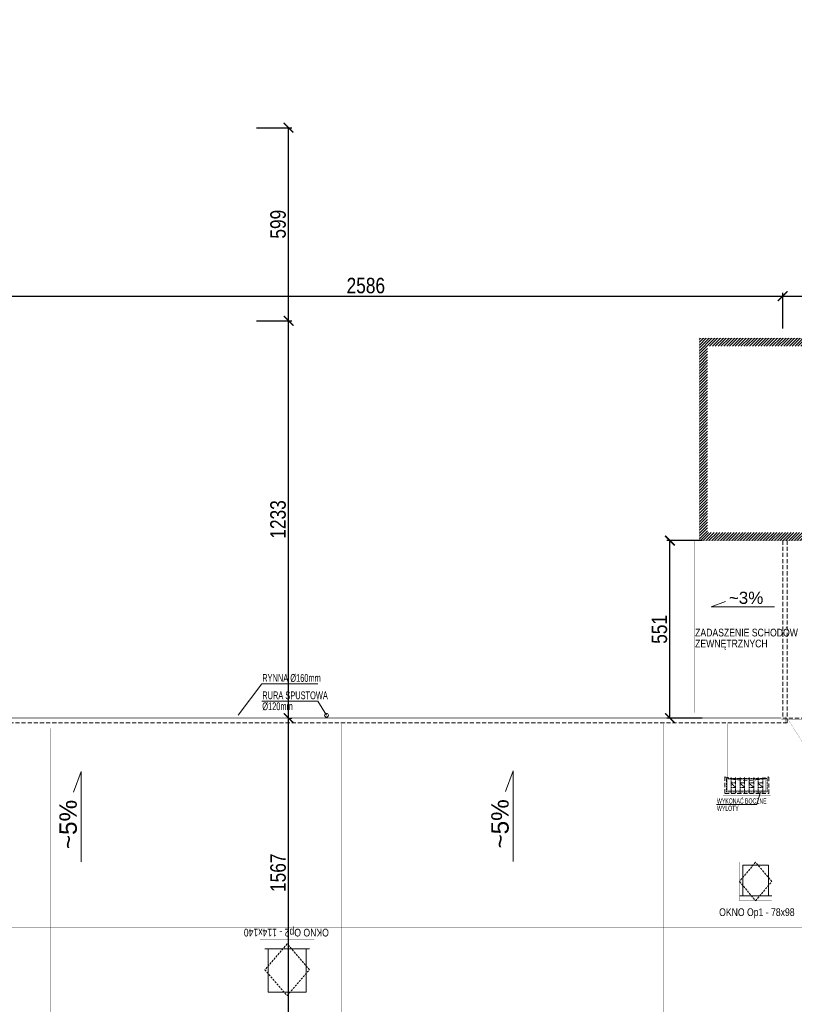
# Model space of a CAD drawing. Header units: millimetres. Extents: x 18880 to 99371, y -5529 to 27899.
# Tile 159 of 161: x 57219 to 59622, y 22984 to 26039. Entities that reach past the tile are written whole.
import ezdxf

# ---------------------------------------------------------------- set-up
doc = ezdxf.new("R2010")
doc.units = ezdxf.units.MM
doc.linetypes.add('DASHED', pattern=[19.05, 12.7, -6.35])
for name, color, linetype, lineweight in [('AA_HATCH', 251, 'Continuous', 0), ('AA_OPIS', 2, 'Continuous', 0), ('AA_WIDOK', 254, 'Continuous', 0), ('AP wymiary', 40, 'Continuous', 0), ('K_SCIANY', 90, 'Continuous', 20)]:
    doc.layers.add(name, color=color, linetype=linetype, lineweight=lineweight)
doc.styles.add('ARIAL', font='arial.ttf')
doc.styles.add('DIM07', font='romans.shx', dxfattribs={"width": 0.7})
doc.styles.add('Dimensions', font='arial.ttf', dxfattribs={"width": 0.8})
doc.dimstyles.new('arch100', dxfattribs={"dimscale": 2, "dimtxt": 24, "dimasz": 15, "dimexe": 5, "dimexo": 20, "dimgap": 4, "dimtad": 1, "dimdec": 1, "dimrnd": 0.5, "dimdsep": 46, "dimtxsty": 'Dimensions', "dimblk": 'ARCHTICK', "dimcen": 2.5, "dimazin": 0, "dimtfac": 1, "dimtdec": 1, "dimtmove": 1, "dimatfit": 3, "dimldrblk": 'NONE', "dimfxl": 50, "dimfxlon": 1, "dimarcsym": 0})

# ---------------------------------------------------------------- blocks, each defined once
blk = doc.blocks.new('Op2')
at = {"layer": 'AA_OPIS', "linetype": 'DASHED', "ltscale": 0.5}
blk.add_lwpolyline([(-160, 69), (-80, 0), (0, 69), (-80, 138), (-160, 69)], dxfattribs=at)
at = {"layer": 'AA_WIDOK', "const_width": 0.3}
blk.add_lwpolyline([(15, -15), (15, 153), (-175, 153), (-175, -15)], close=True, dxfattribs=at)
blk.add_lwpolyline([(0, 0), (0, 138), (-160, 138), (-160, 0), (0, 0)], dxfattribs=at)
at = {"layer": 'AA_WIDOK'}
for points in [[(-150, 128), (-150, 10)], [(-15, 128), (-150, 128)], [(-15, 0), (-15, 138)], [(-150, 10), (-15, 10)]]:
    blk.add_lwpolyline(points, dxfattribs=at)
at = {"layer": 'AA_OPIS', "insert": (23.3, 71.6), "char_height": 24, "width": 450, "attachment_point": 2, "rotation": 90, "style": 'ARIAL'}
blk.add_mtext('{\\W0.8;OKNO Op2 - 114x140}', dxfattribs=at)
blk = doc.blocks.new('Op1')
at = {"layer": 'AA_OPIS', "linetype": 'DASHED', "ltscale": 0.5}
blk.add_lwpolyline([(65, 135), (15, 75), (65, 15), (115, 75), (65, 135)], dxfattribs=at)
at = {"layer": 'AA_WIDOK', "const_width": 0.3}
blk.add_lwpolyline([(0, 0), (130, 0), (130, 150), (0, 150)], close=True, dxfattribs=at)
blk.add_lwpolyline([(15, 15), (115, 15), (115, 135), (15, 135), (15, 15)], dxfattribs=at)
at = {"layer": 'AA_WIDOK'}
for points in [[(105, 125), (25, 125)], [(25, 125), (25, 30)], [(105, 30), (105, 125)], [(15, 30), (115, 30)]]:
    blk.add_lwpolyline(points, dxfattribs=at)
at = {"layer": 'AA_OPIS', "insert": (68.9, -8.3), "char_height": 24, "width": 450, "attachment_point": 2, "style": 'ARIAL'}
blk.add_mtext('{\\W0.8;OKNO Op1 - 78x98}', dxfattribs=at)
blk = doc.blocks.new('_ARCHTICK')
at = {"color": 0, "linetype": 'ByBlock', "ltscale": 0.1, "const_width": 0.15}
blk.add_lwpolyline([(-0.5, -0.5), (0.5, 0.5)], dxfattribs=at)
blk = doc.blocks.new('*D532')
at = {"layer": 'AP wymiary', "color": 0, "lineweight": -2, "transparency": 16777216}
for p, q in [((58053.5, 23871.5), (58063.5, 23871.5)), ((58053.5, 22304.5), (58053.5, 23871.5)), ((57953.5, 22304.5), (58063.5, 22304.5))]:
    blk.add_line(p, q, dxfattribs=at)
at = {"layer": 'Defpoints', "color": 0, "transparency": 16777216}
for p in [(58052.4, 23871.5), (58053.5, 23871.5), (57848.7, 22304.5)]:
    blk.add_point(p, dxfattribs=at)
at = {"layer": 'AP wymiary', "color": 0, "lineweight": -2, "transparency": 16777216, "xscale": 30, "yscale": 30, "zscale": 30}
for p, rotation in [((58053.5, 23871.5), 90), ((58053.5, 22304.5), 270)]:
    blk.add_blockref('_ARCHTICK', p, dxfattribs=dict(at, rotation=rotation))
at = {"layer": 'AP wymiary', "color": 0, "transparency": 16777216, "insert": (58021, 23392), "char_height": 48, "attachment_point": 5, "rotation": 90, "style": 'Dimensions'}
blk.add_mtext('1567', dxfattribs=at)
blk = doc.blocks.new('_None')
blk = doc.blocks.new('*D556')
at = {"layer": 'AP wymiary', "color": 0, "lineweight": -2, "transparency": 16777216}
for p, q in [((57000, 25144.5), (57000, 25190.9)), ((57000, 25180.9), (59586, 25180.9)), ((59586, 25080.9), (59586, 25190.9))]:
    blk.add_line(p, q, dxfattribs=at)
at = {"layer": 'Defpoints', "color": 0, "transparency": 16777216}
for p in [(59586, 25180.9), (57000, 25104.5), (59586, 24422.5)]:
    blk.add_point(p, dxfattribs=at)
at = {"layer": 'AP wymiary', "color": 0, "lineweight": -2, "transparency": 16777216, "xscale": 30, "yscale": 30, "zscale": 30, "rotation": 180}
blk.add_blockref('_ARCHTICK', (57000, 25180.9), dxfattribs=at)
at = {"layer": 'AP wymiary', "color": 0, "lineweight": -2, "transparency": 16777216, "xscale": 30, "yscale": 30, "zscale": 30}
blk.add_blockref('_ARCHTICK', (59586, 25180.9), dxfattribs=at)
at = {"layer": 'AP wymiary', "color": 0, "transparency": 16777216, "insert": (58293, 25213.4), "char_height": 48, "attachment_point": 5, "style": 'Dimensions'}
blk.add_mtext('2586', dxfattribs=at)
blk = doc.blocks.new('*D557')
at = {"layer": 'AP wymiary', "color": 0, "lineweight": -2, "transparency": 16777216}
for p, q in [((59586, 25080.9), (59586, 25190.9)), ((59586, 25180.9), (60589, 25180.9)), ((60589, 25080.9), (60589, 25190.9))]:
    blk.add_line(p, q, dxfattribs=at)
at = {"layer": 'Defpoints', "color": 0, "transparency": 16777216}
for p in [(60589, 25180.9), (59586, 24422.5), (60589, 24422.5)]:
    blk.add_point(p, dxfattribs=at)
at = {"layer": 'AP wymiary', "color": 0, "lineweight": -2, "transparency": 16777216, "xscale": 30, "yscale": 30, "zscale": 30, "rotation": 180}
blk.add_blockref('_ARCHTICK', (59586, 25180.9), dxfattribs=at)
at = {"layer": 'AP wymiary', "color": 0, "lineweight": -2, "transparency": 16777216, "xscale": 30, "yscale": 30, "zscale": 30}
blk.add_blockref('_ARCHTICK', (60589, 25180.9), dxfattribs=at)
at = {"layer": 'AP wymiary', "color": 0, "transparency": 16777216, "insert": (60087.5, 25213.5), "char_height": 48, "attachment_point": 5, "style": 'Dimensions'}
blk.add_mtext('1003', dxfattribs=at)
blk = doc.blocks.new('*D561')
at = {"layer": 'AP wymiary', "color": 0, "lineweight": -2, "transparency": 16777216}
for p, q in [((57953.5, 25104.5), (58063.5, 25104.5)), ((58053.5, 23871.5), (58053.5, 25104.5)), ((58053.5, 23871.5), (58063.5, 23871.5))]:
    blk.add_line(p, q, dxfattribs=at)
at = {"layer": 'Defpoints', "color": 0, "transparency": 16777216}
for p in [(57000, 25104.5), (58053.5, 25104.5), (58052.4, 23871.5)]:
    blk.add_point(p, dxfattribs=at)
at = {"layer": 'AP wymiary', "color": 0, "lineweight": -2, "transparency": 16777216, "xscale": 30, "yscale": 30, "zscale": 30}
for p, rotation in [((58053.5, 25104.5), 90), ((58053.5, 23871.5), 270)]:
    blk.add_blockref('_ARCHTICK', p, dxfattribs=dict(at, rotation=rotation))
at = {"layer": 'AP wymiary', "color": 0, "transparency": 16777216, "insert": (58020.9, 24488), "char_height": 48, "attachment_point": 5, "rotation": 90, "style": 'Dimensions'}
blk.add_mtext('1233', dxfattribs=at)
blk = doc.blocks.new('*D562')
at = {"layer": 'AP wymiary', "color": 0, "lineweight": -2, "transparency": 16777216}
for p, q in [((57953.5, 25703.5), (58063.5, 25703.5)), ((58053.5, 25104.5), (58053.5, 25703.5)), ((57953.5, 25104.5), (58063.5, 25104.5))]:
    blk.add_line(p, q, dxfattribs=at)
at = {"layer": 'Defpoints', "color": 0, "transparency": 16777216}
for p in [(55971, 25703.5), (58053.5, 25703.5), (57000, 25104.5)]:
    blk.add_point(p, dxfattribs=at)
at = {"layer": 'AP wymiary', "color": 0, "lineweight": -2, "transparency": 16777216, "xscale": 30, "yscale": 30, "zscale": 30}
for p, rotation in [((58053.5, 25703.5), 90), ((58053.5, 25104.5), 270)]:
    blk.add_blockref('_ARCHTICK', p, dxfattribs=dict(at, rotation=rotation))
at = {"layer": 'AP wymiary', "color": 0, "transparency": 16777216, "insert": (58021, 25404), "char_height": 48, "attachment_point": 5, "rotation": 90, "style": 'Dimensions'}
blk.add_mtext('599', dxfattribs=at)
blk = doc.blocks.new('*D563')
at = {"layer": 'AP wymiary', "color": 0, "lineweight": -2, "transparency": 16777216}
for p, q in [((59336.3, 24422.5), (59226.3, 24422.5)), ((59236.3, 23871.5), (59236.3, 24422.5)), ((59336.3, 23871.5), (59226.3, 23871.5))]:
    blk.add_line(p, q, dxfattribs=at)
at = {"layer": 'Defpoints', "color": 0, "transparency": 16777216}
for p in [(59236.3, 24422.5), (59586, 24422.5), (59586, 23871.5)]:
    blk.add_point(p, dxfattribs=at)
at = {"layer": 'AP wymiary', "color": 0, "lineweight": -2, "transparency": 16777216, "xscale": 30, "yscale": 30, "zscale": 30}
for p, rotation in [((59236.3, 24422.5), 90), ((59236.3, 23871.5), 270)]:
    blk.add_blockref('_ARCHTICK', p, dxfattribs=dict(at, rotation=rotation))
at = {"layer": 'AP wymiary', "color": 0, "transparency": 16777216, "insert": (59203.8, 24147), "char_height": 48, "attachment_point": 5, "rotation": 90, "style": 'Dimensions'}
blk.add_mtext('551', dxfattribs=at)

msp = doc.modelspace()

# ---------------------------------------------------------------- hatches: boundary and pattern name
at = {"ltscale": 50}
h = msp.add_hatch(dxfattribs=at)
h.set_pattern_fill('ANSI31', color=10, scale=50)
h.set_pattern_definition([(45, (-120106.4005, 74733.0905), (-4.41941738, 4.41941738), [])])
h.paths.add_polyline_path([(63778.54516, 26038.01587), (59810.54516, 26038.01587), (59810.54516, 25404.01587), (59950.54516, 25404.01587), (59950.54516, 25050.51587), (59327.54516, 25050.51587), (59327.54516, 24794.51587), (59327.54516, 24678.51587), (59327.54516, 24422.51587), (60575.04516, 24422.51587), (60575.04516, 24447.51587), (59352.54516, 24447.51587), (59352.54516, 24678.51587), (59352.54516, 24794.51587), (59352.54516, 25025.51587), (59975.54516, 25025.51587), (59975.54516, 25429.01587), (59835.54516, 25429.01587), (59835.54516, 26013.01587), (63753.54516, 26013.01587), (63753.54516, 25443.01587), (63873.54516, 25443.01587), (63873.54516, 24963.51587), (64198.04516, 24963.51587), (64198.04516, 24988.51587), (63898.54516, 24988.51587), (63898.54516, 25468.01587), (63778.54516, 25468.01587)])
h.paths.add_polyline_path([(63873.04516, 23871.51587), (63898.04516, 23871.51587), (63898.04516, 24682.51587), (60826.54516, 24682.51587), (60826.54516, 24447.51587), (60575.04516, 24447.51587), (60575.04516, 24422.51587), (60851.54516, 24422.51587), (60851.54516, 24657.51587), (63873.04516, 24657.51587)])

# ---------------------------------------------------------------- linework, layer by layer
at = {"layer": 'AA_OPIS'}
for points in [[(59560.87385, 24216.51814), (59364.26848, 24216.51814), (59409.17396, 24233.13881)], [(57897.52179, 23880.51414), (57969.99903, 23977.90302), (58144.45692, 23977.90302)], [(58170.98643, 23880.51414), (58144.45692, 23924.69276), (57969.99903, 23924.69276)], [(57410.07672, 23425.48625), (57410.07672, 23706.35107), (57386.33291, 23642.20038)], [(58749.69717, 23427.35205), (58749.69717, 23708.21688), (58725.95336, 23644.06619)], [(59517.04516, 23642.51587), (59505.6279, 23603.59746), (59380.98789, 23603.59746)]]:
    msp.add_lwpolyline(points, dxfattribs=at)
at = {"layer": 'AA_WIDOK', "linetype": 'DASHED'}
for points in [[(59600.04516, 24422.51587), (59600.04516, 23857.51414), (56986.04333, 23857.51414), (56986.04333, 25061.51587)], [(59586.04516, 24422.51587), (59586.04516, 23871.51587), (59986.04516, 23871.51587)]]:
    msp.add_lwpolyline(points, dxfattribs=at)
at = {"layer": 'AA_WIDOK'}
for points, const_width in [([(59582.04516, 23871.51414), (57000.04333, 23871.51414), (57000.04333, 25061.51587)], 0.3), ([(59327.54516, 24422.51587), (59312.54516, 24422.51587), (59312.54516, 23888.51414)], 0.3), ([(60100.28936, 23088.01587), (59602.64552, 23867.51587)], 0.5), ([(57980.04516, 23088.01587), (57120.04516, 23088.01587)], 0.3), ([(60591.04516, 23088.01587), (58120.04516, 23088.01587)], 0.5)]:
    msp.add_lwpolyline(points, dxfattribs=dict(at, const_width=const_width))
at = {"layer": 'AA_WIDOK', "color": 4}
for points, const_width in [([(59582.04516, 23872.51414), (57001.04333, 23872.51414), (57001.04333, 25061.51587)], 0.3), ([(57004.04333, 25065.51587), (57017.04333, 25065.51587), (57017.04333, 23888.51414), (59582.04516, 23888.51414)], 0.3), ([(59582.04516, 24422.51587), (59582.04516, 23867.51587), (59981.04516, 23867.51587)], 0.5)]:
    msp.add_lwpolyline(points, dxfattribs=dict(at, const_width=const_width))
at = {"layer": 'AA_WIDOK', "color": 10, "const_width": 1}
for points in [[(59595.58247, 23854.51414), (57009.04516, 23854.51414), (57009.04516, 23877.51348), (56991.044, 23877.51587)], [(59595.58247, 23854.51414), (59595.58247, 23876.60554)], [(57316.04516, 22321.51587), (57316.04516, 23840.51414)], [(58216.04516, 22321.51587), (58216.04516, 23854.51414)], [(59216.04516, 22321.51587), (59216.04516, 23854.51414)], [(59416.04516, 23680.51587), (59416.04516, 23854.51414)], [(63573.04516, 23222.02975), (56362.04516, 23222.02975)]]:
    msp.add_lwpolyline(points, dxfattribs=at)
at = {"layer": 'AA_WIDOK', "linetype": 'Continuous', "const_width": 0.3}
msp.add_lwpolyline([(59549.04516, 23695.51587), (59401.04516, 23695.51587), (59401.04516, 23631.51587), (59549.04516, 23631.51587)], close=True, dxfattribs=at)
at = {"layer": 'AA_WIDOK', "linetype": 'DASHED'}
msp.add_lwpolyline([(59543.04516, 23689.51587, -0.1540922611), (59407.04516, 23689.51587), (59407.04516, 23637.51587), (59543.04516, 23637.51587)], format="xyb", close=True, dxfattribs=at)
at = {"layer": 'AA_WIDOK', "linetype": 'DASHED', "ltscale": 0.25}
for points in [[(59538.04516, 23684.51587), (59412.04516, 23684.51587), (59412.04516, 23642.51587), (59538.04516, 23642.51587), (59538.04516, 23684.51587)], [(59426.04516, 23670.51587), (59426.04516, 23689.51587)], [(59440.04516, 23670.51587), (59440.04516, 23689.51587)], [(59454.04516, 23670.51587), (59454.04516, 23689.51587)], [(59468.04516, 23670.51587), (59468.04516, 23689.51587)], [(59482.04516, 23670.51587), (59482.04516, 23689.51587)], [(59496.04516, 23670.51587), (59496.04516, 23689.51587)], [(59510.04516, 23670.51587), (59510.04516, 23689.51587)], [(59524.04516, 23670.51587), (59524.04516, 23689.51587)], [(59426.04516, 23670.51587), (59440.04516, 23656.51587)], [(59426.04516, 23656.51587), (59426.04516, 23637.51587)], [(59440.04516, 23656.51587), (59440.04516, 23637.51587)], [(59454.04516, 23670.51587), (59468.04516, 23656.51587)], [(59454.04516, 23656.51587), (59454.04516, 23637.51587)], [(59468.04516, 23656.51587), (59468.04516, 23637.51587)], [(59482.04516, 23670.51587), (59496.04516, 23656.51587)], [(59482.04516, 23656.51587), (59482.04516, 23637.51587)], [(59496.04516, 23656.51587), (59496.04516, 23637.51587)], [(59510.04516, 23670.51587), (59524.04516, 23656.51587)], [(59510.04516, 23656.51587), (59510.04516, 23637.51587)], [(59524.04516, 23656.51587), (59524.04516, 23637.51587)]]:
    msp.add_lwpolyline(points, dxfattribs=at)
at = {"layer": 'AA_WIDOK', "color": 10, "const_width": 1}
msp.add_lwpolyline([(59416.04516, 23646.51587), (59534.04516, 23646.51587), (59534.04516, 23680.51587), (59416.04516, 23680.51587)], close=True, dxfattribs=at)
at = {"layer": 'AA_WIDOK', "linetype": 'DASHED', "ltscale": 0.25}
for points in [[(59426.04516, 23656.51587), (59426.04516, 23670.51587), (59440.04516, 23670.51587), (59440.04516, 23656.51587)], [(59454.04516, 23656.51587), (59454.04516, 23670.51587), (59468.04516, 23670.51587), (59468.04516, 23656.51587)], [(59482.04516, 23656.51587), (59482.04516, 23670.51587), (59496.04516, 23670.51587), (59496.04516, 23656.51587)], [(59510.04516, 23656.51587), (59510.04516, 23670.51587), (59524.04516, 23670.51587), (59524.04516, 23656.51587)]]:
    msp.add_lwpolyline(points, close=True, dxfattribs=at)
at = {"layer": 'AA_WIDOK', "color": 4, "linetype": 'Continuous'}
msp.add_circle((58170.98643, 23880.51414), 6, dxfattribs=at)
at = {"layer": 'K_SCIANY', "color": 10, "const_width": 1}
msp.add_lwpolyline([(64198.04516, 24988.51587), (63898.54516, 24988.51587), (63898.54516, 25468.01587), (63778.54516, 25468.01587), (63778.54516, 26038.01587), (59810.54516, 26038.01587), (59810.54516, 25404.01587), (59950.54516, 25404.01587), (59950.54516, 25050.51587), (59327.54516, 25050.51587), (59327.54516, 24794.51587), (59327.54516, 24794.51587), (59327.54516, 24678.51587), (59327.54516, 24678.51587), (59327.54516, 24422.51587), (60589.04516, 24422.51587)], dxfattribs=at)

# ---------------------------------------------------------------- block references
at = {"layer": 'AA_HATCH'}
msp.add_blockref('Op1', (59437.04516, 23290.01587), dxfattribs=at)
at = {"layer": 'AA_HATCH', "rotation": 90}
msp.add_blockref('Op2', (58118.04516, 23171.01587), dxfattribs=at)

# ---------------------------------------------------------------- texts
at = {"layer": 'AA_OPIS', "attachment_point": 7}
for s, insert, char_height, width, line_spacing_factor, style in [('~3%', (59418.98392, 24225.52064), 37.8, 249.4497613, 0.857143, 'ARIAL'), ('{\\W0.8;ZADASZENIE SCHODÓW\\PZEWNĘTRZNYCH}', (59314.42864, 24083.82654), 24, 563.0249032, 0.85, 'ARIAL'), ('{\\fArial Narrow|b0|i0|c238|p34;RYNNA\\fArial Narrow|b0|i0|c0|p34; \\fArial Narrow|b0|i0|c238|p34;%%C160mm}', (57971.74391, 23983.40019, 0), 24, 226.8890596, 0.85, 'DIM07'), ('{\\fArial Narrow|b0|i0|c238|p34;RURA SPUSTOWA\\fArial Narrow|b0|i0|c0|p34; \\fArial Narrow|b0|i0|c238|p34;%%C120mm}', (57971.74391, 23895.51293, 0), 24, 226.8890596, 0.85, 'DIM07'), ('{\\fArial Narrow|b0|i0|c238|p34;WYKONAĆ BOCZNE WYLOTY}', (59382.15115, 23583.7119), 16, 151.2593731, 0.85, 'DIM07')]:
    msp.add_mtext(s, dxfattribs=dict(at, insert=insert, char_height=char_height, width=width, line_spacing_factor=line_spacing_factor, style=style))
at = {"layer": 'AA_OPIS', "char_height": 54, "width": 356.3568019, "attachment_point": 7, "rotation": 90, "line_spacing_factor": 0.857143, "style": 'ARIAL'}
for insert in [(58736.83646, 23466.97397), (57397.21601, 23465.10817)]:
    msp.add_mtext('~5%', dxfattribs=dict(at, insert=insert))

# ---------------------------------------------------------------- dimensions: what is measured, and where the dimension line sits
at = {"layer": 'AP wymiary'}
for base, p1, p2, picture, middle in [((58053.46916, 25703.51587), (57000.04333, 25104.51587), (55971.04516, 25703.51587), '*D562', (58020.96166, 25404.01587)), ((58053.46916, 25104.51587), (58052.36012, 23871.51414), (57000.04333, 25104.51587), '*D561', (58020.94529, 24488.01501)), ((59236.34614, 24422.51587), (59586.04516, 23871.51587), (59586.04516, 24422.51587), '*D563', (59203.83864, 24147.01587))]:
    dim = msp.add_linear_dim(base=base, p1=p1, p2=p2, angle=90, dimstyle='arch100', dxfattribs=at)
    dim.commit()
    dim.dimension.update_dxf_attribs({"geometry": picture, "text_midpoint": middle})
for base, p1, p2, picture, middle in [((59586.04516, 25180.93159), (57000.04333, 25104.51587), (59586.04516, 24422.51587), '*D556', (58293.04425, 25213.43909)), ((60589.04516, 25180.93159), (59586.04516, 24422.51587), (60589.04516, 24422.51587), '*D557', (60087.54516, 25213.45546))]:
    dim = msp.add_linear_dim(base=base, p1=p1, p2=p2, dimstyle='arch100', dxfattribs=at)
    dim.commit()
    dim.dimension.update_dxf_attribs({"geometry": picture, "text_midpoint": middle})
dim = msp.add_linear_dim(base=(58053.46916, 23871.51414), p1=(57848.72041, 22304.51587), p2=(58052.36012, 23871.51414), angle=90, dimstyle='arch100', dxfattribs=at)
dim.commit()
dim.dimension.update_dxf_attribs({"geometry": '*D532', "text_midpoint": (58053.46916, 23391.98947), "dimtype": 160})

doc.saveas('drawing.dxf')
